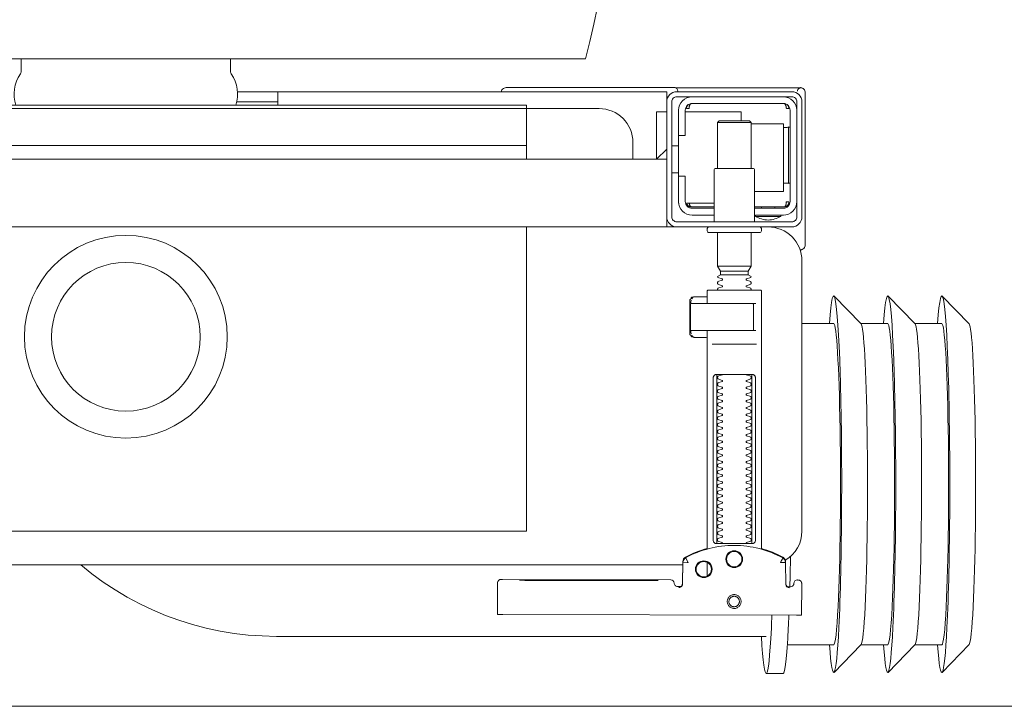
# Model space of a CAD drawing. Header units: millimetres. Extents: x -2274 to 12297, y -16157 to 26321.
# Tile 110 of 256: x -102 to -73, y -4083 to -4063. Entities that reach past the tile are written whole.
import ezdxf

# ---------------------------------------------------------------- set-up
doc = ezdxf.new("R2010")
doc.units = ezdxf.units.MM
doc.layers.add('-ŚCIANY NOŚNE', color=4, linetype='Continuous', lineweight=53)

msp = doc.modelspace()

# ---------------------------------------------------------------- linework, layer by layer
at = {"layer": '-ŚCIANY NOŚNE', "color": 253, "lineweight": 13}
msp.add_line((-258, -4083), (-38, -4083), dxfattribs=at)
at = {"color": 253, "lineweight": 13}
for points in [[(-116.32, -4030.363, 0.058036), (-112.42, -4063.85), (-85.22, -4063.85, 0.058036), (-81.32, -4030.363)], [(-94.82, -4065.218), (-95.565, -4065.218, 0.236962), (-95.702, -4064.293, -0.154353), (-95.72, -4064.235), (-95.72, -4063.85), (-101.92, -4063.85), (-101.92, -4064.235, -0.154353), (-101.938, -4064.293, 0.236962), (-102.075, -4065.218), (-102.82, -4065.218)], [(-82.49, -4064.798, 0.412536), (-82.59, -4064.698), (-87.569, -4064.698), (-87.598, -4064.701), (-87.626, -4064.709), (-87.652, -4064.723), (-87.675, -4064.742), (-87.694, -4064.764), (-87.708, -4064.79), (-87.716, -4064.818)], [(-82.583, -4064.698), (-82.57, -4064.698), (-82.551, -4064.699), (-82.526, -4064.699), (-82.496, -4064.699), (-82.463, -4064.699), (-82.427, -4064.699), (-82.392, -4064.699), (-79.049, -4064.699), (-78.979, -4064.699), (-78.917, -4064.699), (-78.872, -4064.698), (-78.859, -4064.699), (-78.847, -4064.7), (-78.836, -4064.702), (-78.816, -4064.708, 0.517033), (-78.95, -4064.802)], [(-78.72, -4064.848, 0.198909), (-78.764, -4064.742, 0.091301), (-78.809, -4064.711)], [(-82.07, -4064.968, 0.414214), (-82.47, -4065.368), (-82.47, -4066.118)], [(-78.97, -4065.368, 0.414214), (-79.37, -4064.968)], [(-83.82, -4066.818), (-83.82, -4066.318, 0.414214), (-84.82, -4065.318), (-86.972, -4065.318), (-86.972, -4066.818)], [(-80.22, -4068.268), (-79.37, -4068.268, 0.414214), (-79.17, -4068.068), (-79.17, -4065.368, 0.414214), (-79.37, -4065.168), (-82.07, -4065.168, 0.414214), (-82.27, -4065.368), (-82.27, -4066.118), (-82.47, -4066.118), (-82.47, -4068.068)], [(-79.37, -4065.874), (-79.305, -4065.874), (-79.278, -4065.874), (-79.26, -4065.874), (-79.253, -4065.873, 0.116465), (-79.231, -4065.868), (-79.219, -4065.862), (-79.219, -4067.533), (-79.231, -4067.527, 0.116465), (-79.253, -4067.522), (-79.278, -4067.521), (-79.305, -4067.521), (-79.37, -4067.521)], [(-80.22, -4068.668), (-80.22, -4067.138, 0.414214), (-80.27, -4067.088), (-81.37, -4067.088, 0.414214), (-81.42, -4067.138), (-81.42, -4068.668)], [(-82.47, -4067.318), (-82.27, -4067.318), (-82.27, -4068.068, 0.414214), (-82.07, -4068.268), (-81.42, -4068.268)], [(-81.42, -4068.468), (-82.07, -4068.468, -0.414214), (-82.47, -4068.068), (-82.467, -4068.118)], [(-78.97, -4068.068, -0.414214), (-79.37, -4068.468), (-80.195, -4068.468), (-80.195, -4068.506), (-79.445, -4068.506), (-79.445, -4068.468)], [(-80.195, -4068.506, 0.119096), (-79.82, -4068.614, 0.119096), (-79.445, -4068.506)], [(-82.827, -4068.818), (-81.571, -4068.818, 0.405519), (-81.62, -4068.868), (-81.62, -4068.938, 0.414214), (-81.57, -4068.988), (-80.07, -4068.988, 0.414214), (-80.02, -4068.938), (-80.02, -4068.868, 0.405519), (-80.068, -4068.818), (-79.82, -4068.818, -0.414214), (-78.82, -4069.818), (-78.82, -4077.818, -0.266001), (-79.314, -4078.68)], [(-81.32, -4070.686), (-81.32, -4070.661, 0.050055), (-81.305, -4070.635), (-81.184, -4070.594, 0.719897), (-81.184, -4070.557), (-81.305, -4070.516, 0.050055), (-81.32, -4070.49), (-81.32, -4070.461, 0.050055), (-81.305, -4070.435), (-81.184, -4070.394, 0.719897), (-81.184, -4070.357), (-81.305, -4070.316, 0.050055), (-81.32, -4070.29), (-81.23, -4070.238), (-81.23, -4070.131), (-81.32, -4069.976), (-81.32, -4068.988)], [(-80.32, -4070.686), (-80.32, -4070.661, -0.050055), (-80.334, -4070.635), (-80.456, -4070.594, -0.719897), (-80.456, -4070.557), (-80.334, -4070.516, -0.050055), (-80.32, -4070.49), (-80.32, -4070.461, -0.050055), (-80.334, -4070.435), (-80.456, -4070.394, -0.719897), (-80.456, -4070.357), (-80.334, -4070.316, -0.050055), (-80.32, -4070.29), (-80.41, -4070.238), (-80.41, -4070.131), (-80.32, -4069.976), (-80.32, -4068.988)], [(-78.875, -4069.489, 0.170835), (-78.809, -4069.484)], [(-78.809, -4069.484, 0.091301), (-78.764, -4069.453, 0.198909), (-78.72, -4069.347)], [(-79.307, -4078.718), (-79.309, -4078.7), (-79.311, -4078.69), (-79.314, -4078.68), (-79.317, -4078.67), (-79.321, -4078.659), (-79.326, -4078.65), (-79.332, -4078.641), (-79.338, -4078.632), (-79.345, -4078.624), (-79.352, -4078.616), (-79.36, -4078.609), (-79.368, -4078.602), (-79.377, -4078.597), (-79.386, -4078.591), (-79.462, -4078.551), (-79.538, -4078.513), (-79.616, -4078.477), (-79.695, -4078.444), (-79.775, -4078.412), (-79.856, -4078.383), (-79.938, -4078.357), (-80.02, -4078.332), (-80.02, -4070.706, 0.414214), (-80.04, -4070.686), (-81.274, -4070.686), (-81.6, -4070.686, 0.414214), (-81.62, -4070.706), (-81.62, -4071.086)], [(-80.25, -4071.866), (-80.25, -4071.106), (-80.25, -4071.866), (-80.253, -4071.876), (-80.261, -4071.883), (-81.124, -4071.886), (-82.095, -4071.886, -0.414214), (-82.115, -4071.866), (-82.115, -4071.106, -0.414214), (-82.095, -4071.086), (-80.277, -4071.086), (-80.267, -4071.09), (-80.26, -4071.106)], [(-81.173, -4078.186, 0.474594), (-81.184, -4078.157), (-81.305, -4078.116, 0.050055), (-81.32, -4078.09), (-81.32, -4078.061, 0.050055), (-81.305, -4078.035), (-81.184, -4077.994, 0.719897), (-81.184, -4077.957), (-81.305, -4077.916, 0.050055), (-81.32, -4077.89), (-81.32, -4077.861, 0.050055), (-81.305, -4077.835), (-81.184, -4077.794, 0.719897), (-81.184, -4077.757), (-81.305, -4077.716, 0.050055), (-81.32, -4077.69), (-81.32, -4077.661, 0.050055), (-81.305, -4077.635), (-81.184, -4077.594, 0.719897), (-81.184, -4077.557), (-81.305, -4077.516, 0.050055), (-81.32, -4077.49), (-81.32, -4077.461, 0.050055), (-81.305, -4077.435), (-81.184, -4077.394, 0.719897), (-81.184, -4077.357), (-81.305, -4077.316, 0.050055), (-81.32, -4077.29), (-81.32, -4077.261, 0.050055), (-81.305, -4077.235), (-81.184, -4077.194, 0.719897), (-81.184, -4077.157), (-81.305, -4077.116, 0.050055), (-81.32, -4077.09), (-81.32, -4077.061, 0.050055), (-81.305, -4077.035), (-81.184, -4076.994, 0.719897), (-81.184, -4076.957), (-81.305, -4076.916, 0.050055), (-81.32, -4076.89), (-81.32, -4076.861, 0.050055), (-81.305, -4076.835), (-81.184, -4076.794, 0.719897), (-81.184, -4076.757), (-81.305, -4076.716, 0.050055), (-81.32, -4076.69), (-81.32, -4076.661, 0.050055), (-81.305, -4076.635), (-81.184, -4076.594, 0.719897), (-81.184, -4076.557), (-81.305, -4076.516, 0.050055), (-81.32, -4076.49), (-81.32, -4076.461, 0.050055), (-81.305, -4076.435), (-81.184, -4076.394, 0.719897), (-81.184, -4076.357), (-81.305, -4076.316, 0.050055), (-81.32, -4076.29), (-81.32, -4076.261, 0.050055), (-81.305, -4076.235), (-81.184, -4076.194, 0.719897), (-81.184, -4076.157), (-81.305, -4076.116, 0.050055), (-81.32, -4076.09), (-81.32, -4076.061, 0.050055), (-81.305, -4076.035), (-81.184, -4075.994, 0.719897), (-81.184, -4075.957), (-81.305, -4075.916, 0.050055), (-81.32, -4075.89), (-81.32, -4075.861, 0.050055), (-81.305, -4075.835), (-81.184, -4075.794, 0.719897), (-81.184, -4075.757), (-81.305, -4075.716, 0.050055), (-81.32, -4075.69), (-81.32, -4075.661, 0.050055), (-81.305, -4075.635), (-81.184, -4075.594, 0.719897), (-81.184, -4075.557), (-81.305, -4075.516, 0.050055), (-81.32, -4075.49), (-81.32, -4075.461, 0.050055), (-81.305, -4075.435), (-81.184, -4075.394, 0.719897), (-81.184, -4075.357), (-81.305, -4075.316, 0.050055), (-81.32, -4075.29), (-81.32, -4075.261, 0.050055), (-81.305, -4075.235), (-81.184, -4075.194, 0.719897), (-81.184, -4075.157), (-81.305, -4075.116, 0.050055), (-81.32, -4075.09), (-81.32, -4075.061, 0.050055), (-81.305, -4075.035), (-81.184, -4074.994, 0.719897), (-81.184, -4074.957), (-81.305, -4074.916, 0.050055), (-81.32, -4074.89), (-81.32, -4074.861, 0.050055), (-81.305, -4074.835), (-81.184, -4074.794, 0.719897), (-81.184, -4074.757), (-81.305, -4074.716, 0.050055), (-81.32, -4074.69), (-81.32, -4074.661, 0.050055), (-81.305, -4074.635), (-81.184, -4074.594, 0.719897), (-81.184, -4074.557), (-81.305, -4074.516, 0.050055), (-81.32, -4074.49), (-81.32, -4074.461, 0.050055), (-81.305, -4074.435), (-81.184, -4074.394, 0.719897), (-81.184, -4074.357), (-81.305, -4074.316, 0.050055), (-81.32, -4074.29), (-81.32, -4074.261, 0.050055), (-81.305, -4074.235), (-81.184, -4074.194, 0.719897), (-81.184, -4074.157), (-81.305, -4074.116, 0.050055), (-81.32, -4074.09), (-81.32, -4074.061, 0.050055), (-81.305, -4074.035), (-81.184, -4073.994, 0.719897), (-81.184, -4073.957), (-81.305, -4073.916, 0.050055), (-81.32, -4073.89), (-81.32, -4073.861, 0.050055), (-81.305, -4073.835), (-81.184, -4073.794, 0.719897), (-81.184, -4073.757), (-81.305, -4073.716, 0.050055), (-81.32, -4073.69), (-81.32, -4073.661, 0.050055), (-81.305, -4073.635), (-81.184, -4073.594, 0.719897), (-81.184, -4073.557), (-81.305, -4073.516, 0.050055), (-81.32, -4073.49), (-81.32, -4073.461, 0.050055), (-81.305, -4073.435), (-81.184, -4073.394, 0.719897), (-81.184, -4073.357), (-81.305, -4073.316, 0.050055), (-81.32, -4073.29), (-81.32, -4073.261, 0.050055), (-81.305, -4073.235), (-81.184, -4073.194, 0.182836), (-81.173, -4073.186)], [(-80.467, -4073.186, 0.182836), (-80.456, -4073.194), (-80.334, -4073.235, 0.050055), (-80.32, -4073.261), (-80.32, -4073.29, 0.050055), (-80.334, -4073.316), (-80.456, -4073.357, 0.719897), (-80.456, -4073.394), (-80.334, -4073.435, 0.050055), (-80.32, -4073.461), (-80.32, -4073.49, 0.050055), (-80.334, -4073.516), (-80.456, -4073.557, 0.719897), (-80.456, -4073.594), (-80.334, -4073.635, 0.050055), (-80.32, -4073.661), (-80.32, -4073.69, 0.050055), (-80.334, -4073.716), (-80.456, -4073.757, 0.719897), (-80.456, -4073.794), (-80.334, -4073.835, 0.050055), (-80.32, -4073.861), (-80.32, -4073.89, 0.050055), (-80.334, -4073.916), (-80.456, -4073.957, 0.719897), (-80.456, -4073.994), (-80.334, -4074.035, 0.050055), (-80.32, -4074.061), (-80.32, -4074.09, 0.050055), (-80.334, -4074.116), (-80.456, -4074.157, 0.719897), (-80.456, -4074.194), (-80.334, -4074.235, 0.050055), (-80.32, -4074.261), (-80.32, -4074.29, 0.050055), (-80.334, -4074.316), (-80.456, -4074.357, 0.719897), (-80.456, -4074.394), (-80.334, -4074.435, 0.050055), (-80.32, -4074.461), (-80.32, -4074.49, 0.050055), (-80.334, -4074.516), (-80.456, -4074.557, 0.719897), (-80.456, -4074.594), (-80.334, -4074.635, 0.050055), (-80.32, -4074.661), (-80.32, -4074.69, 0.050055), (-80.334, -4074.716), (-80.456, -4074.757, 0.719897), (-80.456, -4074.794), (-80.334, -4074.835, 0.050055), (-80.32, -4074.861), (-80.32, -4074.89, 0.050055), (-80.334, -4074.916), (-80.456, -4074.957, 0.719897), (-80.456, -4074.994), (-80.334, -4075.035, 0.050055), (-80.32, -4075.061), (-80.32, -4075.09, 0.050055), (-80.334, -4075.116), (-80.456, -4075.157, 0.719897), (-80.456, -4075.194), (-80.334, -4075.235, 0.050055), (-80.32, -4075.261), (-80.32, -4075.29, 0.050055), (-80.334, -4075.316), (-80.456, -4075.357, 0.719897), (-80.456, -4075.394), (-80.334, -4075.435, 0.050055), (-80.32, -4075.461), (-80.32, -4075.49, 0.050055), (-80.334, -4075.516), (-80.456, -4075.557, 0.719897), (-80.456, -4075.594), (-80.334, -4075.635, 0.050055), (-80.32, -4075.661), (-80.32, -4075.69, 0.050055), (-80.334, -4075.716), (-80.456, -4075.757, 0.719897), (-80.456, -4075.794), (-80.334, -4075.835, 0.050055), (-80.32, -4075.861), (-80.32, -4075.89, 0.050055), (-80.334, -4075.916), (-80.456, -4075.957, 0.719897), (-80.456, -4075.994), (-80.334, -4076.035, 0.050055), (-80.32, -4076.061), (-80.32, -4076.09, 0.050055), (-80.334, -4076.116), (-80.456, -4076.157, 0.719897), (-80.456, -4076.194), (-80.334, -4076.235, 0.050055), (-80.32, -4076.261), (-80.32, -4076.29, 0.050055), (-80.334, -4076.316), (-80.456, -4076.357, 0.719897), (-80.456, -4076.394), (-80.334, -4076.435, 0.050055), (-80.32, -4076.461), (-80.32, -4076.49, 0.050055), (-80.334, -4076.516), (-80.456, -4076.557, 0.719897), (-80.456, -4076.594), (-80.334, -4076.635, 0.050055), (-80.32, -4076.661), (-80.32, -4076.69, 0.050055), (-80.334, -4076.716), (-80.456, -4076.757, 0.719897), (-80.456, -4076.794), (-80.334, -4076.835, 0.050055), (-80.32, -4076.861), (-80.32, -4076.89, 0.050055), (-80.334, -4076.916), (-80.456, -4076.957, 0.719897), (-80.456, -4076.994), (-80.334, -4077.035, 0.050055), (-80.32, -4077.061), (-80.32, -4077.09, 0.050055), (-80.334, -4077.116), (-80.456, -4077.157, 0.719897), (-80.456, -4077.194), (-80.334, -4077.235, 0.050055), (-80.32, -4077.261), (-80.32, -4077.29, 0.050055), (-80.334, -4077.316), (-80.456, -4077.357, 0.719897), (-80.456, -4077.394), (-80.334, -4077.435, 0.050055), (-80.32, -4077.461), (-80.32, -4077.49, 0.050055), (-80.334, -4077.516), (-80.456, -4077.557, 0.719897), (-80.456, -4077.594), (-80.334, -4077.635, 0.050055), (-80.32, -4077.661), (-80.32, -4077.69, 0.050055), (-80.334, -4077.716), (-80.456, -4077.757, 0.719897), (-80.456, -4077.794), (-80.334, -4077.835, 0.050055), (-80.32, -4077.861), (-80.32, -4077.89, 0.050055), (-80.334, -4077.916), (-80.456, -4077.957, 0.719897), (-80.456, -4077.994), (-80.334, -4078.035, 0.050055), (-80.32, -4078.061), (-80.32, -4078.09, 0.050055), (-80.334, -4078.116), (-80.456, -4078.157, 0.474594), (-80.467, -4078.186)], [(-79.197, -4079.494), (-79.232, -4079.487), (-79.265, -4079.467), (-79.287, -4079.435), (-79.296, -4079.399), (-79.307, -4078.744), (-79.307, -4078.738, 0.265347), (-79.384, -4078.611, 0.125711), (-80.823, -4078.241, 0.125711), (-82.262, -4078.605, 0.26954), (-82.34, -4078.734), (-82.353, -4079.389), (-82.356, -4079.411), (-82.364, -4079.432), (-82.376, -4079.451), (-82.391, -4079.466), (-82.41, -4079.478), (-82.431, -4079.485), (-82.452, -4079.488)], [(-81.62, -4078.327), (-81.703, -4078.351), (-81.786, -4078.378), (-81.867, -4078.407), (-81.948, -4078.438), (-82.028, -4078.471), (-82.107, -4078.507), (-82.185, -4078.545), (-82.262, -4078.585), (-82.263, -4078.586, 0.269546), (-82.341, -4078.715)], [(-82.407, -4079.456), (-82.496, -4079.456), (-82.517, -4079.454), (-82.537, -4079.447), (-82.556, -4079.436), (-82.571, -4079.422), (-82.583, -4079.404), (-82.592, -4079.385), (-82.595, -4079.365, 0.002299), (-82.596, -4079.353, 0.40455), (-82.696, -4079.256), (-87.675, -4079.246), (-87.693, -4079.246), (-87.708, -4079.246), (-87.72, -4079.246), (-87.737, -4079.247), (-87.755, -4079.251), (-87.771, -4079.257), (-87.787, -4079.267), (-87.8, -4079.28), (-87.811, -4079.294), (-87.819, -4079.311), (-87.824, -4079.328), (-87.825, -4079.346), (-87.823, -4080.246), (-87.822, -4080.285)], [(-79.244, -4079.463), (-79.155, -4079.463, 0.282591), (-79.066, -4079.408), (-79.062, -4079.398), (-79.059, -4079.388), (-79.057, -4079.378), (-79.056, -4079.363, -0.415352), (-78.955, -4079.263)], [(-78.831, -4080.303), (-78.825, -4079.404, 0.009369), (-78.826, -4079.361), (-78.828, -4079.343), (-78.833, -4079.327), (-78.841, -4079.311), (-78.852, -4079.297), (-78.865, -4079.285), (-78.879, -4079.276), (-78.895, -4079.269), (-78.912, -4079.265), (-78.925, -4079.264), (-78.94, -4079.263)]]:
    msp.add_lwpolyline(points, format="xyb", dxfattribs=at)
for points in [[(-95.515, -4064.818), (-82.82, -4064.818), (-82.82, -4065.118)], [(-94.32, -4064.818), (-94.32, -4065.218)], [(-94.32, -4065.118), (-95.537, -4065.118)], [(-78.72, -4069.347), (-78.72, -4064.848)], [(-83.12, -4066.818), (-83.12, -4065.418), (-82.82, -4065.418)], [(-80.62, -4065.676), (-80.62, -4065.418), (-82.27, -4065.418)], [(-82.184, -4065.203), (-82.195, -4065.213), (-82.201, -4065.221), (-82.208, -4065.229), (-82.214, -4065.238), (-82.219, -4065.247), (-82.224, -4065.257), (-82.228, -4065.267), (-82.231, -4065.277), (-82.234, -4065.288), (-82.235, -4065.298), (-82.236, -4065.308), (-82.237, -4065.318), (-82.227, -4065.318), (-82.213, -4065.318), (-82.19, -4065.318), (-82.179, -4065.318), (-82.169, -4065.318), (-82.159, -4065.318), (-82.159, -4065.308), (-82.158, -4065.298), (-82.157, -4065.288), (-82.156, -4065.277), (-82.155, -4065.267), (-82.153, -4065.257), (-82.15, -4065.246), (-82.147, -4065.236), (-82.144, -4065.227), (-82.14, -4065.216), (-82.135, -4065.206), (-82.129, -4065.197), (-82.123, -4065.188), (-82.116, -4065.18), (-82.108, -4065.174), (-82.095, -4065.168), (-79.345, -4065.168), (-79.327, -4065.178), (-79.319, -4065.186), (-79.312, -4065.194), (-79.307, -4065.203), (-79.302, -4065.213), (-79.298, -4065.222), (-79.294, -4065.232), (-79.291, -4065.243), (-79.288, -4065.254), (-79.286, -4065.264), (-79.284, -4065.275), (-79.283, -4065.285), (-79.282, -4065.296), (-79.281, -4065.307), (-79.281, -4065.318), (-79.203, -4065.316), (-79.204, -4065.306), (-79.205, -4065.296), (-79.207, -4065.285), (-79.209, -4065.275), (-79.213, -4065.264), (-79.217, -4065.255), (-79.222, -4065.245), (-79.227, -4065.236), (-79.234, -4065.227), (-79.241, -4065.218), (-79.248, -4065.21), (-79.256, -4065.203)], [(-80.32, -4067.088), (-80.32, -4065.726), (-80.37, -4065.676), (-81.27, -4065.676), (-81.32, -4065.726), (-81.32, -4067.088)], [(-81.32, -4065.726), (-80.32, -4065.726)], [(-80.32, -4065.768), (-79.37, -4065.768), (-79.37, -4067.768), (-80.22, -4067.768)], [(-79.17, -4065.866), (-79.188, -4065.867), (-79.204, -4065.867), (-79.218, -4065.867), (-79.229, -4065.867)], [(-114.82, -4066.518), (-114.52, -4066.818), (-114.82, -4066.818), (-82.82, -4066.818), (-83.12, -4066.818), (-82.82, -4066.518)], [(-109.422, -4066.818), (-109.422, -4066.409), (-86.972, -4066.409)], [(-82.67, -4066.418), (-82.47, -4066.418)], [(-82.82, -4067.218), (-82.82, -4068.418)], [(-82.67, -4067.218), (-82.47, -4067.218)], [(-79.229, -4067.528), (-79.218, -4067.528), (-79.204, -4067.528), (-79.188, -4067.529), (-79.17, -4067.529)], [(-82.156, -4068.118), (-82.154, -4068.133), (-82.151, -4068.145), (-82.148, -4068.156), (-82.145, -4068.166), (-82.141, -4068.176), (-82.136, -4068.186), (-82.131, -4068.196), (-82.125, -4068.204), (-82.118, -4068.212), (-82.11, -4068.219), (-82.101, -4068.224), (-82.091, -4068.227), (-82.102, -4068.227), (-82.112, -4068.225), (-82.123, -4068.223), (-82.134, -4068.22), (-82.143, -4068.217), (-82.154, -4068.212), (-82.163, -4068.207), (-82.174, -4068.2), (-82.184, -4068.192), (-82.193, -4068.183), (-82.202, -4068.174), (-82.21, -4068.164), (-82.216, -4068.153), (-82.222, -4068.142), (-82.227, -4068.13), (-82.231, -4068.118), (-81.42, -4068.118)], [(-81.42, -4068.228), (-82.098, -4068.228)], [(-79.342, -4068.228), (-80.22, -4068.228)], [(-80.02, -4068.268), (-80.02, -4068.228)], [(-79.62, -4068.268), (-79.62, -4068.228)], [(-82.82, -4068.518), (-82.82, -4068.818), (-114.82, -4068.818), (-114.82, -4068.518)], [(-86.972, -4068.818), (-86.972, -4077.818), (-109.972, -4077.818), (-109.972, -4068.818)], [(-78.819, -4069.488), (-78.832, -4069.492), (-78.844, -4069.494), (-78.857, -4069.496), (-78.872, -4069.497)], [(-81.32, -4069.976), (-80.32, -4069.976)], [(-81.23, -4070.131), (-80.41, -4070.131)], [(-80.41, -4070.238), (-81.23, -4070.238)], [(-81.62, -4072.08), (-81.652, -4072.086), (-82, -4072.086), (-82.01, -4072.085), (-82.021, -4072.083), (-82.03, -4072.075), (-82.041, -4072.073), (-82.058, -4072.073), (-82.068, -4072.072), (-82.079, -4072.07), (-82.09, -4072.063), (-82.095, -4072.05), (-82.095, -4072.024), (-82.109, -4072.021), (-82.119, -4072.018), (-82.127, -4072.012), (-82.132, -4071.997), (-82.132, -4070.973), (-82.128, -4070.961), (-82.119, -4070.953), (-82.095, -4070.947), (-82.095, -4070.921), (-82.092, -4070.911), (-82.085, -4070.903), (-82.073, -4070.9), (-82.058, -4070.898), (-82.045, -4070.898), (-82.03, -4070.896), (-82.023, -4070.888), (-82.013, -4070.886), (-82, -4070.886), (-81.653, -4070.886), (-81.62, -4070.891)], [(-82.082, -4070.945), (-82.048, -4070.901), (-81.991, -4070.886)], [(-76.282, -4071.68), (-77.077, -4071.68), (-77.87, -4070.866)], [(-74.683, -4071.68), (-75.478, -4071.68), (-76.272, -4070.866)], [(-73.875, -4071.685), (-74.673, -4070.866)], [(-82.107, -4071.066), (-82.106, -4071.04), (-82.097, -4070.986)], [(-80.187, -4071.086), (-80.269, -4071.086), (-80.253, -4071.095), (-80.25, -4071.106)], [(-78.82, -4071.68), (-77.881, -4071.68)], [(-82.097, -4071.985), (-82.106, -4071.931), (-82.107, -4071.905)], [(-81.991, -4072.085), (-82.048, -4072.07), (-82.082, -4072.026)], [(-81.62, -4078.347), (-81.62, -4071.886)], [(-80.187, -4071.886), (-81.293, -4071.886), (-81.453, -4071.886)], [(-81.478, -4072.286), (-80.161, -4072.286)], [(-81.34, -4073.286), (-81.34, -4078.086)], [(-80.3, -4078.086), (-80.3, -4073.286)], [(-115.313, -4078.818), (-82.343, -4078.818)], [(-79.879, -4080.93), (-94.366, -4080.93), (-94.785, -4080.92), (-95.203, -4080.891), (-95.62, -4080.842), (-96.034, -4080.774), (-96.444, -4080.687), (-96.85, -4080.58), (-97.25, -4080.455), (-97.644, -4080.311), (-98.031, -4080.149), (-98.41, -4079.97), (-98.78, -4079.772), (-99.14, -4079.558), (-99.49, -4079.327), (-99.829, -4079.08), (-100.156, -4078.818)], [(-82.341, -4078.715), (-82.354, -4079.37), (-82.355, -4079.386), (-82.359, -4079.401), (-82.366, -4079.415), (-82.374, -4079.429), (-82.385, -4079.441), (-82.398, -4079.451), (-82.411, -4079.458), (-82.426, -4079.464), (-82.471, -4079.472), (-82.44, -4079.472), (-82.425, -4079.472)], [(-81.62, -4079.147), (-81.62, -4078.742)], [(-83.625, -4079.273), (-86.625, -4079.267)], [(-86.625, -4079.276), (-83.625, -4079.282)], [(-79.226, -4079.479), (-79.211, -4079.479), (-79.181, -4079.479), (-79.227, -4079.47), (-79.242, -4079.464), (-79.256, -4079.455), (-79.269, -4079.444), (-79.28, -4079.431), (-79.288, -4079.417), (-79.294, -4079.401), (-79.297, -4079.385)], [(-78.981, -4080.304), (-87.672, -4080.287)], [(-79.253, -4081.18), (-77.881, -4081.18)], [(-76.282, -4081.18), (-77.077, -4081.18), (-77.87, -4081.995)], [(-74.683, -4081.18), (-75.478, -4081.18), (-76.272, -4081.995)], [(-73.875, -4081.176), (-74.673, -4081.995)], [(-79.879, -4082.03), (-79.379, -4082.03)]]:
    msp.add_lwpolyline(points, dxfattribs=at)
for points in [[(-78.82, -4065.118), (-78.82, -4068.518, -0.414214), (-79.12, -4068.818), (-82.52, -4068.818, -0.414214), (-82.82, -4068.518), (-82.82, -4065.118, -0.414214), (-82.52, -4064.818), (-79.12, -4064.818, -0.414214)], [(-82.67, -4068.518), (-82.67, -4065.118, -0.414214), (-82.52, -4064.968), (-79.12, -4064.968, -0.414214), (-78.97, -4065.118), (-78.97, -4068.518, -0.414214), (-79.12, -4068.668), (-82.52, -4068.668, -0.414214)], [(-82.34, -4078.739), (-82.339, -4078.739), (-82.335, -4078.739), (-82.322, -4078.74), (-82.217, -4078.742), (-82.208, -4078.743), (-82.204, -4078.743), (-82.2, -4078.743), (-82.197, -4078.744), (-82.193, -4078.745), (-82.19, -4078.743), (-82.19, -4078.74), (-82.192, -4078.737), (-82.195, -4078.734), (-82.197, -4078.731), (-82.198, -4078.728), (-82.2, -4078.724), (-82.259, -4078.616), (-82.26, -4078.613), (-82.262, -4078.61, 0.269546)], [(-79.384, -4078.616), (-79.385, -4078.616), (-79.385, -4078.615), (-79.385, -4078.615), (-79.385, -4078.615), (-79.385, -4078.615), (-79.385, -4078.615), (-79.385, -4078.615), (-79.385, -4078.615), (-79.385, -4078.615), (-79.385, -4078.615), (-79.385, -4078.615), (-79.385, -4078.615), (-79.385, -4078.616), (-79.385, -4078.616), (-79.385, -4078.616), (-79.384, -4078.616), (-79.384, -4078.616), (-79.384, -4078.616), (-79.385, -4078.616), (-79.385, -4078.616), (-79.385, -4078.616), (-79.385, -4078.617), (-79.385, -4078.617), (-79.385, -4078.617), (-79.385, -4078.617), (-79.385, -4078.618), (-79.385, -4078.618), (-79.386, -4078.618), (-79.386, -4078.619), (-79.386, -4078.619), (-79.386, -4078.62), (-79.387, -4078.62), (-79.387, -4078.621), (-79.387, -4078.621), (-79.387, -4078.622), (-79.388, -4078.622), (-79.388, -4078.623), (-79.388, -4078.623), (-79.389, -4078.624), (-79.389, -4078.625), (-79.389, -4078.625), (-79.39, -4078.626), (-79.39, -4078.627), (-79.391, -4078.628), (-79.391, -4078.628), (-79.391, -4078.629), (-79.392, -4078.63), (-79.392, -4078.631), (-79.393, -4078.631), (-79.393, -4078.632), (-79.394, -4078.633), (-79.394, -4078.634), (-79.395, -4078.635), (-79.395, -4078.636), (-79.396, -4078.637), (-79.396, -4078.638), (-79.397, -4078.639), (-79.397, -4078.64), (-79.398, -4078.641), (-79.398, -4078.642), (-79.399, -4078.643), (-79.399, -4078.644), (-79.4, -4078.645), (-79.401, -4078.646), (-79.401, -4078.647), (-79.402, -4078.649), (-79.403, -4078.65), (-79.403, -4078.651), (-79.404, -4078.652), (-79.405, -4078.653), (-79.406, -4078.656), (-79.407, -4078.659), (-79.409, -4078.661), (-79.41, -4078.664), (-79.412, -4078.667), (-79.413, -4078.67), (-79.415, -4078.672), (-79.425, -4078.691), (-79.427, -4078.694), (-79.43, -4078.701), (-79.432, -4078.704), (-79.434, -4078.707), (-79.436, -4078.711), (-79.438, -4078.714), (-79.44, -4078.718), (-79.441, -4078.721), (-79.443, -4078.724), (-79.444, -4078.726), (-79.445, -4078.727), (-79.445, -4078.728), (-79.446, -4078.73), (-79.447, -4078.731), (-79.447, -4078.732), (-79.448, -4078.733), (-79.448, -4078.734), (-79.449, -4078.734), (-79.449, -4078.735), (-79.449, -4078.735), (-79.45, -4078.736), (-79.45, -4078.736), (-79.45, -4078.736), (-79.45, -4078.737), (-79.45, -4078.737), (-79.451, -4078.738), (-79.451, -4078.739), (-79.451, -4078.739), (-79.452, -4078.74), (-79.452, -4078.74), (-79.452, -4078.741), (-79.453, -4078.741), (-79.453, -4078.741), (-79.453, -4078.742), (-79.454, -4078.742), (-79.455, -4078.743), (-79.455, -4078.743), (-79.455, -4078.743), (-79.456, -4078.744), (-79.456, -4078.744), (-79.456, -4078.744), (-79.457, -4078.745), (-79.457, -4078.745), (-79.457, -4078.746), (-79.457, -4078.746), (-79.457, -4078.747), (-79.457, -4078.747), (-79.457, -4078.748), (-79.457, -4078.748), (-79.456, -4078.748), (-79.456, -4078.749), (-79.456, -4078.749), (-79.456, -4078.749), (-79.456, -4078.749), (-79.455, -4078.75), (-79.455, -4078.75), (-79.455, -4078.75), (-79.455, -4078.75), (-79.455, -4078.75), (-79.455, -4078.75), (-79.454, -4078.75), (-79.454, -4078.75), (-79.454, -4078.75), (-79.454, -4078.75), (-79.454, -4078.75), (-79.453, -4078.75), (-79.453, -4078.75), (-79.453, -4078.75), (-79.453, -4078.75), (-79.452, -4078.75), (-79.452, -4078.75), (-79.452, -4078.75), (-79.451, -4078.749), (-79.451, -4078.749), (-79.451, -4078.749), (-79.45, -4078.749), (-79.45, -4078.749), (-79.449, -4078.748), (-79.449, -4078.748), (-79.449, -4078.748), (-79.448, -4078.748), (-79.448, -4078.748), (-79.448, -4078.748), (-79.447, -4078.748), (-79.447, -4078.748), (-79.446, -4078.748), (-79.446, -4078.748), (-79.445, -4078.748), (-79.445, -4078.748), (-79.444, -4078.748), (-79.444, -4078.748), (-79.444, -4078.748), (-79.443, -4078.748), (-79.443, -4078.748), (-79.443, -4078.748), (-79.442, -4078.748), (-79.442, -4078.748), (-79.442, -4078.748), (-79.442, -4078.748), (-79.442, -4078.748), (-79.441, -4078.748), (-79.441, -4078.748), (-79.441, -4078.748), (-79.441, -4078.748), (-79.44, -4078.748), (-79.44, -4078.748), (-79.439, -4078.748), (-79.438, -4078.748), (-79.438, -4078.748), (-79.437, -4078.748), (-79.437, -4078.748), (-79.436, -4078.748), (-79.435, -4078.748), (-79.434, -4078.748), (-79.434, -4078.748), (-79.433, -4078.748), (-79.432, -4078.748), (-79.431, -4078.748), (-79.43, -4078.748), (-79.43, -4078.748), (-79.429, -4078.748), (-79.428, -4078.748), (-79.423, -4078.748), (-79.422, -4078.748), (-79.421, -4078.748), (-79.42, -4078.748), (-79.419, -4078.748), (-79.418, -4078.748), (-79.416, -4078.748), (-79.415, -4078.748), (-79.414, -4078.748), (-79.413, -4078.748), (-79.412, -4078.748), (-79.411, -4078.748), (-79.409, -4078.748), (-79.408, -4078.748), (-79.403, -4078.748), (-79.401, -4078.747), (-79.398, -4078.747), (-79.396, -4078.747), (-79.394, -4078.747), (-79.391, -4078.747), (-79.389, -4078.747), (-79.387, -4078.747), (-79.384, -4078.747), (-79.382, -4078.747), (-79.365, -4078.747), (-79.363, -4078.747), (-79.361, -4078.747), (-79.359, -4078.747), (-79.357, -4078.747), (-79.356, -4078.747), (-79.355, -4078.747), (-79.354, -4078.747), (-79.353, -4078.746), (-79.352, -4078.746), (-79.351, -4078.746), (-79.35, -4078.746), (-79.349, -4078.746), (-79.348, -4078.746), (-79.347, -4078.746), (-79.346, -4078.746), (-79.345, -4078.746), (-79.345, -4078.746), (-79.344, -4078.746), (-79.343, -4078.746), (-79.342, -4078.746), (-79.341, -4078.746), (-79.34, -4078.746), (-79.339, -4078.746), (-79.339, -4078.746), (-79.338, -4078.746), (-79.337, -4078.746), (-79.336, -4078.746), (-79.336, -4078.746), (-79.335, -4078.746), (-79.334, -4078.746), (-79.333, -4078.746), (-79.332, -4078.746), (-79.332, -4078.746), (-79.331, -4078.746), (-79.33, -4078.746), (-79.33, -4078.746), (-79.329, -4078.746), (-79.328, -4078.746), (-79.328, -4078.746), (-79.327, -4078.746), (-79.326, -4078.746), (-79.326, -4078.746), (-79.325, -4078.746), (-79.324, -4078.746), (-79.324, -4078.746), (-79.323, -4078.746), (-79.321, -4078.746), (-79.321, -4078.746), (-79.32, -4078.746), (-79.32, -4078.746), (-79.319, -4078.746), (-79.319, -4078.746), (-79.318, -4078.745), (-79.318, -4078.745), (-79.317, -4078.745), (-79.317, -4078.745), (-79.316, -4078.745), (-79.316, -4078.745), (-79.315, -4078.745), (-79.315, -4078.745), (-79.314, -4078.745), (-79.314, -4078.745), (-79.314, -4078.745), (-79.313, -4078.745), (-79.313, -4078.745), (-79.312, -4078.745), (-79.312, -4078.745), (-79.312, -4078.745), (-79.311, -4078.745), (-79.311, -4078.745), (-79.311, -4078.745), (-79.31, -4078.745), (-79.31, -4078.745), (-79.31, -4078.745), (-79.31, -4078.745), (-79.309, -4078.745), (-79.309, -4078.745), (-79.309, -4078.745), (-79.309, -4078.745), (-79.308, -4078.745), (-79.308, -4078.745), (-79.308, -4078.745), (-79.308, -4078.745), (-79.308, -4078.745), (-79.308, -4078.745), (-79.307, -4078.745), (-79.307, -4078.745), (-79.307, -4078.745), (-79.307, -4078.745), (-79.307, -4078.745), (-79.307, -4078.745), (-79.307, -4078.745), (-79.307, -4078.745), (-79.307, -4078.745), (-79.307, -4078.745), (-79.307, -4078.745), (-79.307, -4078.745), (-79.307, -4078.745), (-79.307, -4078.745), (-79.307, -4078.745), (-79.307, -4078.745), (-79.307, -4078.745), (-79.307, -4078.745), (-79.307, -4078.745), (-79.307, -4078.746), (-79.307, -4078.746), (-79.307, -4078.746), (-79.307, -4078.746), (-79.307, -4078.746), (-79.307, -4078.746), (-79.307, -4078.746), (-79.307, -4078.746), (-79.307, -4078.746), (-79.307, -4078.746), (-79.307, -4078.745), (-79.307, -4078.745), (-79.307, -4078.745), (-79.307, -4078.745), (-79.307, -4078.745, 0.269547)]]:
    msp.add_lwpolyline(points, format="xyb", close=True, dxfattribs=at)
for points in [[(-86.972, -4065.218), (-109.972, -4065.218), (-109.972, -4065.318), (-86.972, -4065.318)], [(-79.353, -4068.228), (-79.353, -4068.228), (-79.353, -4068.228), (-79.353, -4068.228), (-79.354, -4068.228), (-79.354, -4068.228), (-79.354, -4068.228), (-79.354, -4068.228), (-79.354, -4068.228), (-79.354, -4068.228), (-79.354, -4068.228), (-79.354, -4068.228), (-79.354, -4068.228), (-79.354, -4068.228), (-79.353, -4068.228), (-79.353, -4068.228), (-79.353, -4068.228), (-79.353, -4068.228), (-79.353, -4068.228), (-79.353, -4068.227), (-79.352, -4068.227), (-79.352, -4068.227), (-79.352, -4068.227), (-79.351, -4068.227), (-79.35, -4068.227), (-79.349, -4068.227), (-79.349, -4068.227), (-79.349, -4068.227), (-79.349, -4068.227), (-79.348, -4068.227), (-79.348, -4068.227), (-79.348, -4068.227), (-79.347, -4068.227), (-79.347, -4068.227), (-79.347, -4068.227), (-79.347, -4068.227), (-79.347, -4068.227), (-79.346, -4068.227), (-79.346, -4068.227), (-79.346, -4068.227), (-79.346, -4068.227), (-79.346, -4068.227), (-79.346, -4068.227), (-79.346, -4068.227), (-79.345, -4068.227), (-79.345, -4068.227), (-79.345, -4068.227), (-79.345, -4068.226), (-79.344, -4068.226), (-79.344, -4068.226), (-79.344, -4068.226), (-79.344, -4068.226), (-79.343, -4068.226), (-79.343, -4068.226), (-79.343, -4068.226), (-79.342, -4068.226), (-79.341, -4068.225), (-79.341, -4068.225), (-79.34, -4068.225), (-79.339, -4068.225), (-79.338, -4068.224), (-79.338, -4068.224), (-79.337, -4068.224), (-79.336, -4068.223), (-79.336, -4068.223), (-79.335, -4068.223), (-79.334, -4068.222), (-79.334, -4068.222), (-79.333, -4068.221), (-79.332, -4068.221), (-79.331, -4068.221), (-79.331, -4068.22), (-79.33, -4068.22), (-79.329, -4068.219), (-79.329, -4068.219), (-79.328, -4068.218), (-79.327, -4068.218), (-79.327, -4068.217), (-79.326, -4068.216), (-79.325, -4068.216), (-79.324, -4068.215), (-79.324, -4068.215), (-79.323, -4068.214), (-79.322, -4068.213), (-79.322, -4068.213), (-79.321, -4068.212), (-79.32, -4068.211), (-79.32, -4068.211), (-79.319, -4068.21), (-79.319, -4068.209), (-79.318, -4068.208), (-79.317, -4068.208), (-79.317, -4068.207), (-79.316, -4068.206), (-79.315, -4068.205), (-79.315, -4068.204), (-79.314, -4068.203), (-79.313, -4068.203), (-79.313, -4068.202), (-79.312, -4068.201), (-79.312, -4068.2), (-79.311, -4068.199), (-79.31, -4068.198), (-79.31, -4068.197), (-79.309, -4068.196), (-79.309, -4068.195), (-79.308, -4068.194), (-79.307, -4068.193), (-79.307, -4068.192), (-79.306, -4068.191), (-79.306, -4068.19), (-79.305, -4068.189), (-79.305, -4068.188), (-79.304, -4068.187), (-79.304, -4068.186), (-79.303, -4068.185), (-79.302, -4068.184), (-79.302, -4068.183), (-79.301, -4068.182), (-79.301, -4068.181), (-79.3, -4068.18), (-79.3, -4068.179), (-79.299, -4068.177), (-79.299, -4068.176), (-79.298, -4068.175), (-79.298, -4068.174), (-79.297, -4068.173), (-79.297, -4068.171), (-79.297, -4068.17), (-79.296, -4068.169), (-79.296, -4068.168), (-79.295, -4068.167), (-79.295, -4068.165), (-79.294, -4068.163), (-79.293, -4068.16), (-79.292, -4068.158), (-79.292, -4068.155), (-79.291, -4068.153), (-79.29, -4068.15), (-79.289, -4068.147), (-79.289, -4068.145), (-79.288, -4068.142), (-79.288, -4068.139), (-79.287, -4068.137), (-79.286, -4068.134), (-79.286, -4068.132), (-79.285, -4068.129), (-79.285, -4068.126), (-79.285, -4068.123), (-79.284, -4068.121), (-79.284, -4068.118), (-79.283, -4068.115), (-79.283, -4068.113), (-79.283, -4068.11), (-79.283, -4068.107), (-79.282, -4068.106), (-79.282, -4068.106), (-79.282, -4068.105), (-79.282, -4068.104), (-79.282, -4068.104), (-79.282, -4068.103), (-79.282, -4068.102), (-79.282, -4068.102), (-79.282, -4068.101), (-79.282, -4068.101), (-79.282, -4068.1), (-79.282, -4068.1), (-79.282, -4068.099), (-79.282, -4068.099), (-79.282, -4068.098), (-79.282, -4068.098), (-79.282, -4068.097), (-79.282, -4068.097), (-79.282, -4068.096), (-79.282, -4068.096), (-79.282, -4068.096), (-79.282, -4068.095), (-79.282, -4068.095), (-79.282, -4068.095), (-79.282, -4068.094), (-79.282, -4068.094), (-79.282, -4068.094), (-79.282, -4068.094), (-79.282, -4068.093), (-79.282, -4068.093), (-79.282, -4068.093), (-79.282, -4068.092), (-79.282, -4068.092), (-79.282, -4068.092), (-79.281, -4068.091), (-79.281, -4068.091), (-79.281, -4068.09), (-79.281, -4068.09), (-79.281, -4068.089), (-79.281, -4068.089), (-79.281, -4068.088), (-79.281, -4068.088), (-79.281, -4068.087), (-79.281, -4068.087), (-79.281, -4068.086), (-79.281, -4068.086), (-79.281, -4068.085), (-79.281, -4068.085), (-79.282, -4068.084), (-79.282, -4068.084), (-79.282, -4068.084), (-79.282, -4068.083), (-79.282, -4068.082), (-79.282, -4068.082), (-79.282, -4068.081), (-79.282, -4068.081), (-79.282, -4068.081), (-79.282, -4068.08), (-79.282, -4068.08), (-79.282, -4068.079), (-79.282, -4068.079), (-79.282, -4068.079), (-79.282, -4068.078), (-79.282, -4068.078), (-79.282, -4068.078), (-79.281, -4068.078), (-79.281, -4068.078), (-79.281, -4068.078), (-79.281, -4068.078), (-79.281, -4068.077), (-79.281, -4068.077), (-79.281, -4068.077), (-79.28, -4068.077), (-79.28, -4068.077), (-79.28, -4068.077), (-79.28, -4068.077), (-79.279, -4068.077), (-79.279, -4068.077), (-79.278, -4068.077), (-79.278, -4068.077), (-79.278, -4068.077), (-79.277, -4068.077), (-79.276, -4068.077), (-79.275, -4068.078), (-79.275, -4068.078), (-79.274, -4068.078), (-79.274, -4068.078), (-79.273, -4068.078), (-79.273, -4068.078), (-79.272, -4068.078), (-79.271, -4068.078), (-79.27, -4068.078), (-79.27, -4068.078), (-79.269, -4068.078), (-79.268, -4068.078), (-79.267, -4068.078), (-79.266, -4068.078), (-79.265, -4068.078), (-79.264, -4068.078), (-79.263, -4068.078), (-79.262, -4068.078), (-79.261, -4068.078), (-79.259, -4068.078), (-79.256, -4068.078), (-79.254, -4068.078), (-79.252, -4068.078), (-79.25, -4068.078), (-79.246, -4068.078), (-79.244, -4068.078), (-79.242, -4068.078), (-79.225, -4068.078), (-79.223, -4068.078), (-79.222, -4068.078), (-79.221, -4068.078), (-79.219, -4068.078), (-79.218, -4068.078), (-79.217, -4068.078), (-79.216, -4068.078), (-79.215, -4068.078), (-79.214, -4068.078), (-79.212, -4068.078), (-79.212, -4068.078), (-79.211, -4068.078), (-79.21, -4068.078), (-79.209, -4068.078), (-79.208, -4068.078), (-79.207, -4068.078), (-79.206, -4068.078), (-79.206, -4068.078), (-79.205, -4068.078), (-79.205, -4068.078), (-79.205, -4068.078), (-79.204, -4068.078), (-79.204, -4068.078), (-79.204, -4068.078), (-79.204, -4068.078), (-79.204, -4068.078), (-79.204, -4068.078), (-79.204, -4068.078), (-79.204, -4068.078), (-79.203, -4068.077), (-79.203, -4068.077), (-79.203, -4068.077), (-79.203, -4068.077), (-79.203, -4068.077), (-79.203, -4068.077), (-79.203, -4068.077), (-79.203, -4068.077), (-79.203, -4068.077), (-79.203, -4068.077), (-79.203, -4068.077), (-79.203, -4068.077), (-79.203, -4068.077), (-79.203, -4068.078), (-79.203, -4068.078), (-79.203, -4068.078), (-79.203, -4068.079), (-79.203, -4068.079), (-79.203, -4068.08), (-79.203, -4068.081), (-79.203, -4068.081), (-79.203, -4068.082), (-79.203, -4068.083), (-79.203, -4068.084), (-79.203, -4068.084), (-79.203, -4068.085), (-79.203, -4068.085), (-79.203, -4068.086), (-79.203, -4068.086), (-79.203, -4068.086), (-79.203, -4068.088), (-79.203, -4068.088), (-79.204, -4068.089), (-79.204, -4068.09), (-79.204, -4068.09), (-79.204, -4068.09), (-79.204, -4068.091), (-79.204, -4068.091), (-79.204, -4068.092), (-79.204, -4068.092), (-79.204, -4068.092), (-79.204, -4068.093), (-79.204, -4068.093), (-79.204, -4068.094), (-79.204, -4068.095), (-79.204, -4068.095), (-79.204, -4068.095), (-79.204, -4068.096), (-79.204, -4068.096), (-79.204, -4068.096), (-79.204, -4068.096), (-79.204, -4068.097), (-79.204, -4068.097), (-79.204, -4068.098), (-79.205, -4068.098), (-79.205, -4068.099), (-79.205, -4068.099), (-79.205, -4068.1), (-79.205, -4068.1), (-79.205, -4068.101), (-79.205, -4068.101), (-79.205, -4068.102), (-79.205, -4068.103), (-79.205, -4068.103), (-79.205, -4068.104), (-79.206, -4068.105), (-79.206, -4068.105), (-79.206, -4068.106), (-79.206, -4068.107), (-79.206, -4068.108), (-79.206, -4068.108), (-79.206, -4068.109), (-79.207, -4068.11), (-79.207, -4068.111), (-79.207, -4068.112), (-79.208, -4068.114), (-79.208, -4068.116), (-79.208, -4068.117), (-79.209, -4068.119), (-79.209, -4068.121), (-79.21, -4068.122), (-79.21, -4068.124), (-79.211, -4068.125), (-79.212, -4068.127), (-79.212, -4068.129), (-79.213, -4068.13), (-79.213, -4068.132), (-79.214, -4068.133), (-79.215, -4068.135), (-79.215, -4068.136), (-79.216, -4068.138), (-79.217, -4068.14), (-79.217, -4068.141), (-79.218, -4068.143), (-79.219, -4068.144), (-79.219, -4068.146), (-79.22, -4068.147), (-79.221, -4068.149), (-79.222, -4068.15), (-79.223, -4068.152), (-79.223, -4068.153), (-79.224, -4068.154), (-79.225, -4068.156), (-79.226, -4068.157), (-79.227, -4068.159), (-79.228, -4068.16), (-79.229, -4068.162), (-79.23, -4068.163), (-79.231, -4068.164), (-79.232, -4068.166), (-79.233, -4068.167), (-79.234, -4068.168), (-79.235, -4068.17), (-79.236, -4068.171), (-79.237, -4068.172), (-79.238, -4068.174), (-79.239, -4068.175), (-79.24, -4068.176), (-79.241, -4068.178), (-79.242, -4068.179), (-79.244, -4068.18), (-79.245, -4068.181), (-79.246, -4068.182), (-79.247, -4068.184), (-79.248, -4068.185), (-79.25, -4068.186), (-79.251, -4068.187), (-79.252, -4068.188), (-79.253, -4068.189), (-79.254, -4068.191), (-79.256, -4068.192), (-79.257, -4068.193), (-79.258, -4068.194), (-79.26, -4068.195), (-79.261, -4068.196), (-79.262, -4068.197), (-79.264, -4068.198), (-79.265, -4068.199), (-79.266, -4068.2), (-79.268, -4068.201), (-79.269, -4068.202), (-79.271, -4068.203), (-79.272, -4068.204), (-79.273, -4068.205), (-79.275, -4068.205), (-79.276, -4068.206), (-79.278, -4068.207), (-79.279, -4068.208), (-79.281, -4068.209), (-79.282, -4068.21), (-79.284, -4068.21), (-79.285, -4068.211), (-79.287, -4068.212), (-79.288, -4068.213), (-79.29, -4068.213), (-79.291, -4068.214), (-79.293, -4068.215), (-79.294, -4068.216), (-79.296, -4068.216), (-79.297, -4068.217), (-79.299, -4068.217), (-79.301, -4068.218), (-79.302, -4068.219), (-79.304, -4068.219), (-79.305, -4068.22), (-79.307, -4068.22), (-79.309, -4068.221), (-79.31, -4068.221), (-79.312, -4068.222), (-79.313, -4068.222), (-79.315, -4068.223), (-79.317, -4068.223), (-79.318, -4068.223), (-79.32, -4068.224), (-79.322, -4068.224), (-79.323, -4068.225), (-79.325, -4068.225), (-79.327, -4068.225), (-79.328, -4068.225), (-79.329, -4068.226), (-79.33, -4068.226), (-79.331, -4068.226), (-79.332, -4068.226), (-79.333, -4068.226), (-79.334, -4068.226), (-79.335, -4068.226), (-79.336, -4068.227), (-79.337, -4068.227), (-79.339, -4068.227), (-79.34, -4068.227), (-79.34, -4068.227), (-79.341, -4068.227), (-79.342, -4068.227), (-79.342, -4068.227), (-79.343, -4068.227), (-79.343, -4068.227), (-79.344, -4068.227), (-79.345, -4068.227), (-79.346, -4068.227), (-79.346, -4068.227), (-79.347, -4068.227), (-79.347, -4068.227), (-79.348, -4068.227), (-79.349, -4068.228), (-79.35, -4068.228), (-79.35, -4068.228), (-79.351, -4068.228), (-79.351, -4068.228), (-79.351, -4068.228), (-79.351, -4068.228), (-79.351, -4068.228), (-79.352, -4068.228), (-79.352, -4068.228), (-79.352, -4068.228), (-79.353, -4068.228), (-79.353, -4068.228), (-79.353, -4068.228)], [(-81.349, -4078.186), (-81.357, -4078.185), (-81.366, -4078.184), (-81.375, -4078.183), (-81.383, -4078.18), (-81.392, -4078.177), (-81.399, -4078.173), (-81.407, -4078.168), (-81.414, -4078.162), (-81.42, -4078.156), (-81.426, -4078.148), (-81.431, -4078.14), (-81.436, -4078.13), (-81.439, -4078.12), (-81.442, -4078.108), (-81.444, -4078.097), (-81.444, -4078.086), (-81.444, -4073.286), (-81.444, -4073.274), (-81.442, -4073.263), (-81.439, -4073.251), (-81.436, -4073.241), (-81.431, -4073.231), (-81.426, -4073.223), (-81.42, -4073.215), (-81.414, -4073.209), (-81.407, -4073.203), (-81.399, -4073.198), (-81.392, -4073.194), (-81.383, -4073.191), (-81.375, -4073.188), (-81.366, -4073.187), (-81.357, -4073.186), (-81.349, -4073.186), (-80.291, -4073.186), (-80.282, -4073.186), (-80.273, -4073.187), (-80.265, -4073.188), (-80.256, -4073.191), (-80.248, -4073.194), (-80.24, -4073.198), (-80.233, -4073.203), (-80.226, -4073.209), (-80.219, -4073.215), (-80.214, -4073.223), (-80.208, -4073.231), (-80.204, -4073.241), (-80.2, -4073.251), (-80.197, -4073.263), (-80.196, -4073.274), (-80.195, -4073.286), (-80.195, -4078.086), (-80.196, -4078.097), (-80.197, -4078.108), (-80.2, -4078.12), (-80.204, -4078.13), (-80.208, -4078.14), (-80.214, -4078.148), (-80.219, -4078.156), (-80.226, -4078.162), (-80.233, -4078.168), (-80.24, -4078.173), (-80.248, -4078.177), (-80.256, -4078.18), (-80.265, -4078.183), (-80.273, -4078.184), (-80.282, -4078.185), (-80.291, -4078.186)], [(-80.826, -4080.106), (-80.846, -4080.104), (-80.866, -4080.101), (-80.885, -4080.097), (-80.904, -4080.09), (-80.922, -4080.081), (-80.94, -4080.071), (-80.956, -4080.059), (-80.971, -4080.045), (-80.984, -4080.03), (-80.996, -4080.014), (-81.006, -4079.997), (-81.015, -4079.979), (-81.022, -4079.96), (-81.026, -4079.94), (-81.029, -4079.92), (-81.03, -4079.9), (-81.029, -4079.88), (-81.026, -4079.86), (-81.021, -4079.841), (-81.015, -4079.822), (-81.006, -4079.804), (-80.996, -4079.787), (-80.984, -4079.771), (-80.97, -4079.756), (-80.955, -4079.742), (-80.939, -4079.73), (-80.922, -4079.72), (-80.904, -4079.711), (-80.885, -4079.705), (-80.865, -4079.7), (-80.845, -4079.697), (-80.825, -4079.696), (-80.805, -4079.697), (-80.785, -4079.7), (-80.766, -4079.705), (-80.747, -4079.712), (-80.729, -4079.72), (-80.711, -4079.731), (-80.695, -4079.743), (-80.68, -4079.756), (-80.667, -4079.771), (-80.655, -4079.787), (-80.645, -4079.805), (-80.636, -4079.823), (-80.629, -4079.842), (-80.625, -4079.861), (-80.622, -4079.881), (-80.621, -4079.901), (-80.622, -4079.921), (-80.625, -4079.941), (-80.63, -4079.961), (-80.636, -4079.979), (-80.645, -4079.998), (-80.655, -4080.015), (-80.667, -4080.031), (-80.681, -4080.046), (-80.696, -4080.059), (-80.712, -4080.071), (-80.729, -4080.082), (-80.748, -4080.09), (-80.766, -4080.097), (-80.786, -4080.102), (-80.806, -4080.105)], [(-80.826, -4080.055), (-80.841, -4080.054), (-80.856, -4080.052), (-80.871, -4080.048), (-80.885, -4080.043), (-80.899, -4080.037), (-80.912, -4080.029), (-80.924, -4080.02), (-80.935, -4080.009), (-80.946, -4079.998), (-80.955, -4079.986), (-80.962, -4079.973), (-80.969, -4079.959), (-80.974, -4079.945), (-80.978, -4079.93), (-80.98, -4079.915), (-80.981, -4079.9), (-80.98, -4079.885), (-80.977, -4079.87), (-80.974, -4079.855), (-80.969, -4079.84), (-80.962, -4079.827), (-80.954, -4079.814), (-80.945, -4079.801), (-80.935, -4079.79), (-80.924, -4079.78), (-80.911, -4079.771), (-80.898, -4079.763), (-80.885, -4079.757), (-80.87, -4079.752), (-80.855, -4079.748), (-80.84, -4079.746), (-80.825, -4079.745), (-80.81, -4079.746), (-80.795, -4079.748), (-80.78, -4079.752), (-80.766, -4079.757), (-80.752, -4079.764), (-80.739, -4079.771), (-80.727, -4079.78), (-80.716, -4079.791), (-80.706, -4079.802), (-80.696, -4079.814), (-80.689, -4079.827), (-80.682, -4079.841), (-80.677, -4079.855), (-80.673, -4079.87), (-80.671, -4079.885), (-80.671, -4079.9), (-80.671, -4079.916), (-80.674, -4079.931), (-80.677, -4079.945), (-80.682, -4079.96), (-80.689, -4079.973), (-80.697, -4079.986), (-80.706, -4079.999), (-80.716, -4080.01), (-80.727, -4080.02), (-80.74, -4080.029), (-80.753, -4080.037), (-80.767, -4080.043), (-80.781, -4080.048), (-80.796, -4080.052), (-80.811, -4080.054)]]:
    msp.add_lwpolyline(points, close=True, dxfattribs=at)
for centre, radius in [((-98.82, -4072.068), 3), ((-98.82, -4072.068), 2.2), ((-80.823, -4078.647), 0.247), ((-80.823, -4078.646), 0.227), ((-81.724, -4078.945), 0.247), ((-81.724, -4078.945), 0.227)]:
    msp.add_circle(centre, radius, dxfattribs=at)
for centre, major_axis, ratio, start_param, end_param in [((-77.881, -4076.43), (0, -5.57), 0.04256, 0.705617, 3.691026), ((-76.282, -4076.43), (0, -5.57), 0.04256, 0.705617, 3.691026), ((-74.683, -4076.43), (0, -5.57), 0.04256, 0.705617, 3.691026), ((-82.097, -4070.968), (-0.0013, 0.02), 0.223, 6.276731, 6.276777), ((-82.057, -4070.918), (-0.0004, 0.02), 0.133184, 6.278107, 6.278112), ((-77.881, -4076.43), (0, -4.75), 0.04256, 0.705617, 3.141593), ((-77.081, -4076.43), (0, -4.75), 0.04256, 0.705617, 3.097928), ((-76.282, -4076.43), (0, -4.75), 0.04256, 0.705617, 3.141593), ((-75.483, -4076.43), (0, -4.75), 0.04256, 0.705617, 3.097928), ((-74.683, -4076.43), (0, -4.75), 0.04256, 0.705617, 3.141593), ((-73.884, -4076.43), (0, -4.75), 0.04256, 0.705617, 3.097928), ((-82.097, -4072.003), (-0.0013, -0.02), 0.223, 0.006306, 0.006351), ((-82.057, -4072.053), (-0.0004, -0.02), 0.133184, 0.00502, 0.005026), ((-81.34, -4073.286), (0, 0.1), 0.000289, 0, 1.570796), ((-80.3, -4073.286), (0, 0.1), 0.000289, 0, 1.570796), ((-81.34, -4078.086), (0, 0.1), 0.000289, 1.570796, 3.141593), ((-80.3, -4078.086), (0, -0.1), 0.000289, 4.712389, 6.283185), ((-82.29, -4078.735), (-0.05, 0.001), 0.000006, 6.282744, 6.283185), ((-79.357, -4078.726), (0.05, 0.0008), 0.017454, 0, 0.000137), ((-79.379, -4076.43), (0, -5.6), 0.04256, 0.998527, 1.179108), ((-86.625, -4079.271), (-0.55, 0.001), 0.008726, 4.712678, 7.854271), ((-83.625, -4079.278), (-0.55, 0.001), 0.008726, 1.571085, 4.712678), ((-78.976, -4079.264), (0.0501, -0.0001), 0.008726, 0.786107, 1.14947), ((-78.956, -4079.363), (0.0006, 0.1), 0.408573, 0, 0.00956), ((-78.941, -4079.363), (0.0011, 0.1), 0.706875, 0, 0.012337), ((-82.496, -4079.556), (0.0002, 0.1), 0.000289, 6.274459, 6.283185), ((-79.156, -4079.563), (0.0002, 0.1), 0.000289, 6.274459, 6.283185), ((-77.881, -4076.43), (0, -4.75), 0.04256, 0, 0.705617), ((-77.081, -4076.43), (0, -4.75), 0.04256, 0.043665, 0.705617), ((-76.282, -4076.43), (0, -4.75), 0.04256, 0, 0.705617), ((-75.483, -4076.43), (0, -4.75), 0.04256, 0.043665, 0.705617), ((-74.683, -4076.43), (0, -4.75), 0.04256, 0, 0.705617), ((-73.884, -4076.43), (0, -4.75), 0.04256, 0.043665, 0.705617), ((-87.672, -4080.285), (0.15, 0), 0.008726, 3.141878, 4.712682), ((-79.879, -4076.43), (0, -5.6), 0.04256, 0.705617, 0.807212), ((-79.379, -4076.43), (0, -5.6), 0.04256, 0.705617, 0.806963), ((-78.981, -4080.303), (0.15, 0), 0.008726, 4.712674, 6.283151), ((-79.879, -4076.43), (0, -5.6), 0.04256, 5.645661, 6.988802), ((-79.379, -4076.43), (0, -5.6), 0.04256, 0, 0.705617), ((-77.881, -4076.43), (0, -5.57), 0.04256, 5.733752, 6.988802), ((-76.282, -4076.43), (0, -5.57), 0.04256, 5.733752, 6.988802), ((-74.683, -4076.43), (0, -5.57), 0.04256, 5.733752, 6.988802)]:
    msp.add_ellipse(centre, major_axis=major_axis, ratio=ratio, start_param=start_param, end_param=end_param, dxfattribs=at)

doc.saveas('drawing.dxf')
